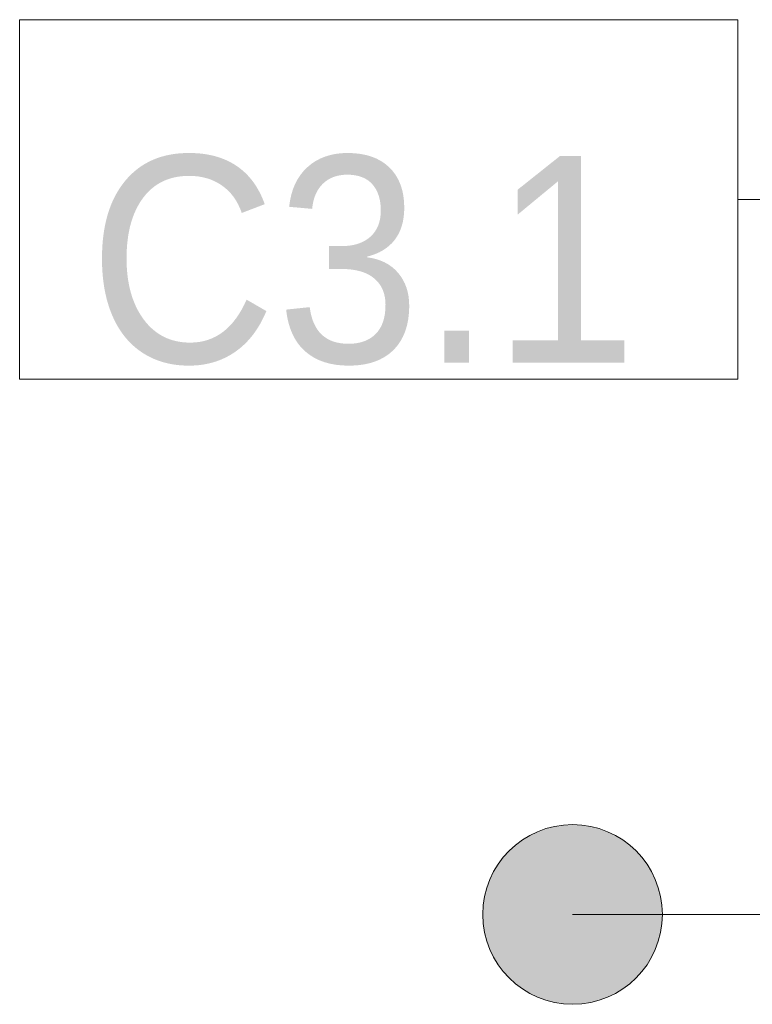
# Model space of a CAD drawing. Header units: centimetres. Extents: x -1737 to 22393, y -8842 to 3838.
# Tile 86 of 174: x -723 to -642, y 1565 to 1675. Entities that reach past the tile are written whole.
import ezdxf

# ---------------------------------------------------------------- set-up
doc = ezdxf.new("R2010")
doc.units = ezdxf.units.CM
doc.layers.add('A-AREA-IDEN', color=2, linetype='Continuous', lineweight=13)
doc.layers.add('A-WALL-IDEN', color=211, linetype='Continuous', lineweight=13)
doc.styles.add('Arial_10', font='arial.ttf', dxfattribs={"width": 0.9, "height": 23})

# ---------------------------------------------------------------- blocks, each defined once
blk = doc.blocks.new('ET sciana_AT7 - 10mm-2270614-3_piętro I __3_90 m_ - stan projektowany')
at = {"layer": 'A-WALL-IDEN'}
for p, q in [((-0.4, 0.196875), (0.4, 0.196875)), ((-0.4, -0.203125), (-0.4, 0.196875)), ((0.4, 0.196875), (0.4, -0.203125)), ((-0.4, -0.203125), (0.4, -0.203125))]:
    blk.add_line(p, q, dxfattribs=at)

msp = doc.modelspace()

# ---------------------------------------------------------------- hatches: boundary and pattern name
at = {"layer": 'A-AREA-IDEN'}
h = msp.add_hatch(color=256, dxfattribs=at)
edge = h.paths.add_edge_path(flags=0)
edge.add_arc((-661.65, 1575), 10, 0, 360)

# ---------------------------------------------------------------- linework, layer by layer
msp.add_line((-661.65, 1575), (-447.07, 1575), dxfattribs=at)
msp.add_circle((-661.65, 1575), 10, dxfattribs=at)
at = {"layer": 'A-WALL-IDEN'}
msp.add_line((-567.62, 1654.59), (-643.24, 1654.59), dxfattribs=at)

# ---------------------------------------------------------------- block references
at = {"layer": 'A-WALL-IDEN', "xscale": 99.99999999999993, "yscale": 99.99999999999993, "zscale": 99.99999999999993}
msp.add_blockref('ET sciana_AT7 - 10mm-2270614-3_piętro I __3_90 m_ - stan projektowany', (-683.24, 1654.9), dxfattribs=at)

# ---------------------------------------------------------------- texts
at = {"layer": 'A-WALL-IDEN', "insert": (-685, 1647.75), "char_height": 23, "width": 61.29, "attachment_point": 5, "line_spacing_factor": 0.936439, "style": 'Arial_10'}
msp.add_mtext('\\pt114.30011,228.59999,342.9001,457.19998,571.50009,685.79997,800.10008,914.39996,1028.70007,1142.99995,1257.30006,1371.59994,1485.90005,1600.19993,1714.50004,1828.79992,1943.10003,2057.39991,2171.70002,2285.9999,2400.30001,2514.59989,2628.9,2743.20011,2857.49999,2971.8001,3086.09998,3200.40009,3314.69997,3429.00008,3543.29996,3657.60007;C3.1', dxfattribs=at)

doc.saveas('drawing.dxf')
